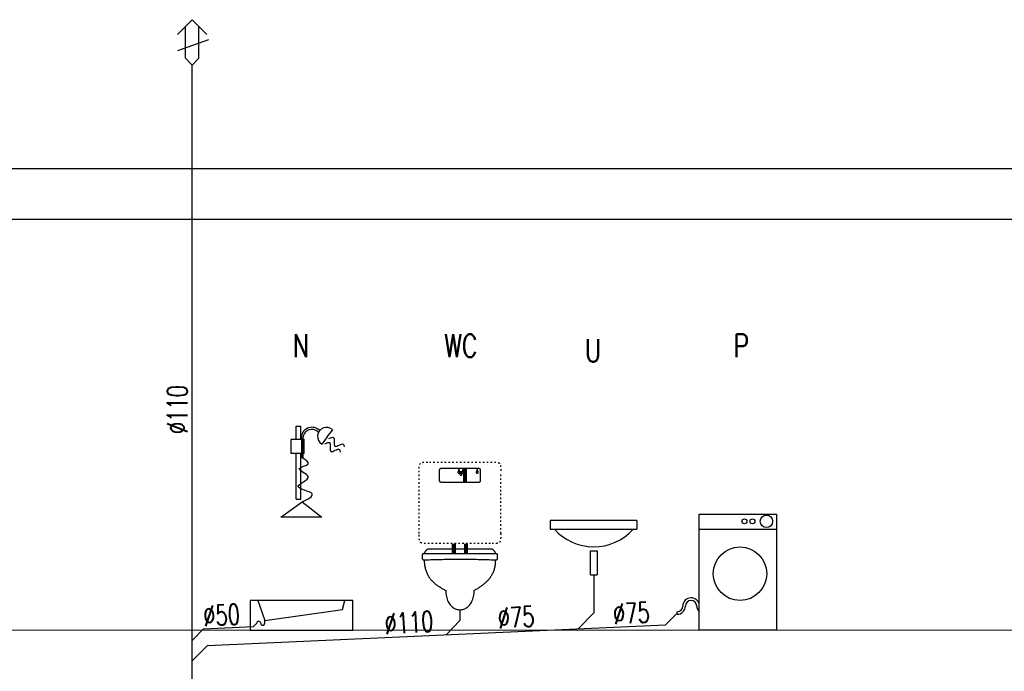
# Model space of a CAD drawing. Extents: x -220312 to -8310, y -91840 to 81907.
# Tile 8 of 128: x -132034 to -124306, y -40060 to -34945. Entities that reach past the tile are written whole.
import ezdxf

# ---------------------------------------------------------------- set-up
doc = ezdxf.new("R2010")
doc.units = 0
doc.header["$MEASUREMENT"] = 0
doc.linetypes.add('ACAD_ISO03W100', pattern=[30, 12, -18])
doc.layers.add('#armatura', color=7, linetype='Continuous')
doc.layers.add('_TABELA', color=7, linetype='Continuous')
for name, color, linetype, lineweight in [('#kan.san', 34, 'Continuous', 30), ('IS_Kanalizacja_sanitarna_grawitacyjna', 34, 'ACAD_ISO03W100', 30), ('Istniejące stropy_Nr_Pióra__5', 7, 'Continuous', 13)]:
    doc.layers.add(name, color=color, linetype=linetype, lineweight=lineweight)
doc.styles.add('ROMANS', font='romans.shx', dxfattribs={"width": 0.85, "height": 0.11})

msp = doc.modelspace()

# ---------------------------------------------------------------- linework, layer by layer
at = {"layer": '#armatura', "color": 3, "linetype": 'Continuous', "ltscale": 0.5}
for p, q in [((-129863.1, -38241.4), (-129863.1, -38135.7)), ((-129863.1, -38135.7), (-129828.4, -38135.7)), ((-129828.4, -38241.4), (-129828.4, -38135.7)), ((-129620.1, -38220.3), (-129577.3, -38164.2)), ((-129801.4, -38241.4), (-129906.7, -38241.4)), ((-129906.7, -38241.4), (-129906.7, -38351.1)), ((-129823.4, -38214.9), (-129823.4, -38384.4)), ((-129810.6, -38237.8), (-129810.6, -38384.4)), ((-129801.4, -38351.1), (-129801.4, -38241.4)), ((-129620.1, -38220.3), (-129662.9, -38276.3)), ((-129801.4, -38351.1), (-129906.7, -38351.1)), ((-129863.1, -38707.6), (-129863.1, -38351.1)), ((-129828.4, -38707.6), (-129828.4, -38351.1)), ((-129810.6, -38384.4), (-129823.4, -38384.4)), ((-129863.1, -38707.6), (-129828.4, -38707.6)), ((-129984.6, -38850.2), (-129818.1, -38730.8)), ((-129818.1, -38730.8), (-129661.7, -38850.2)), ((-129661.7, -38850.2), (-129984.6, -38850.2))]:
    msp.add_line(p, q, dxfattribs=at)
at = {"layer": '#armatura', "color": 3, "ltscale": 0.008}
for p, q in [((-127190.7, -38875.1), (-127871, -38875.1)), ((-127871, -38875.1), (-127871, -38944.8)), ((-127871, -38944.8), (-127190.7, -38944.8)), ((-127190.7, -38875.1), (-127190.7, -38944.8)), ((-127554, -39302), (-127554, -39114.6)), ((-127554, -39114.6), (-127502.5, -39114.6)), ((-127502.5, -39114.6), (-127502.5, -39302)), ((-127554, -39302), (-127502.5, -39302))]:
    msp.add_line(p, q, dxfattribs=at)
at = {"layer": '#armatura', "color": 3}
for p, q in [((-126700.1, -38944.7), (-126095.3, -38944.7)), ((-126874.1, -39612.7), (-126874.1, -39592.3)), ((-130111.2, -39683.1), (-130111.2, -39660.1))]:
    msp.add_line(p, q, dxfattribs=at)
msp.add_lwpolyline([(-126095.3, -39737.5), (-126700.1, -39737.5), (-126700.1, -38825.8), (-126095.3, -38825.8)], close=True, dxfattribs=at)
at = {"layer": '#armatura', "color": 3, "linetype": 'Continuous', "ltscale": 0.5}
for points in [[(-130225.7, -39737.5), (-129420.7, -39737.5), (-129420.7, -39505.2), (-130225.7, -39505.2)], [(-130111.2, -39660.1), (-129501.5, -39575.9), (-129481.3, -39505.2), (-130165, -39505.2)]]:
    msp.add_lwpolyline(points, close=True, dxfattribs=at)
at = {"layer": '#armatura', "color": 3}
for centre, radius in [((-126345.6, -38882.6), 19.6), ((-126283.3, -38882.6), 19.6), ((-126173.4, -38882.6), 48.5), ((-126380.8, -39293.9), 209.9)]:
    msp.add_circle(centre, radius, dxfattribs=at)
at = {"layer": '#armatura', "color": 3, "linetype": 'Continuous', "ltscale": 0.5}
for centre, radius, start, end in [((-129740.6, -38228.1), 83.9, 43.41787, 170.91581), ((-129740.9, -38231.5), 70, 42.07049, 185.16329), ((-129625.5, -38216.1), 70.9, 47.06684, 238.18928)]:
    msp.add_arc(centre, radius, start, end, dxfattribs=at)
at = {"layer": '#armatura', "color": 3, "ltscale": 0.008}
msp.add_arc((-127528.2, -38669.3), 413.7, 221.51789, 318.25744, dxfattribs=at)
at = {"layer": '#armatura', "color": 3}
for centre, radius, start, end in [((-126764.8, -39547.9), 64.8, 3.41258, 180), ((-126874.1, -39547.9), 64.8, 270, 0), ((-126874.1, -39547.9), 44.4, 270, 0), ((-126764.8, -39547.9), 44.4, 0, 180), ((-126655.6, -39545.5), 64.8, 182.12873, 226.6652), ((-130158.1, -39683.1), 15.7, 359.99997, 179.99997), ((-130126.8, -39683.1), 15.7, 179.99997, 359.99997)]:
    msp.add_arc(centre, radius, start, end, dxfattribs=at)
at = {"layer": '#armatura', "color": 3, "linetype": 'Continuous', "ltscale": 0.5}
for points in [[(-129606.9, -38232.7), (-129570.2, -38224.3), (-129560.3, -38293.3), (-129494, -38277.8), (-129488.4, -38299)], [(-129637.9, -38273.6), (-129601.2, -38265.1), (-129591.4, -38334.2), (-129525.1, -38318.7), (-129519.4, -38339.8)], [(-129818.1, -38730.8), (-129739, -38667.5), (-129847.7, -38606.9), (-129769.3, -38531.2), (-129840.1, -38470.6), (-129769.3, -38430.1), (-129817, -38384.4)]]:
    msp.add_spline(points, degree=3, dxfattribs=at)
at = {"layer": '#kan.san', "color": 34, "ltscale": 0.5}
for p, q in [((-127528.2, -39302), (-127527.1, -39601.6)), ((-128578.8, -39577.5), (-128578.8, -39662)), ((-127527.1, -39601.6), (-127647.2, -39725.2)), ((-126874.1, -39602.5), (-126966.1, -39694.6)), ((-130592.7, -39726.7), (-130199.7, -39709)), ((-130558.9, -39856.2), (-126966.1, -39694.6)), ((-130173.8, -39683.1), (-130199.7, -39709)), ((-128578.8, -39662), (-128685.1, -39771.9)), ((-130592.7, -39726.7), (-130680.5, -39817.5)), ((-130680.5, -39977.7), (-130558.9, -39856.2))]:
    msp.add_line(p, q, dxfattribs=at)
at = {"layer": '#kan.san', "color": 3, "lineweight": -3, "ltscale": 0.01, "const_width": 32}
for points in [[(-128538.8, -38465.5), (-128538.8, -38577.5)], [(-128626.8, -39057.5), (-128626.8, -39137.5)], [(-128530.8, -39057.5), (-128530.8, -39137.5)]]:
    msp.add_lwpolyline(points, dxfattribs=at)
at = {"layer": '#kan.san', "color": 3, "linetype": 'ACAD_ISO03W100', "lineweight": -3}
for points, knots in [([(-128898.8, -38497.5), (-128898.8, -38490.9), (-128898.8, -38478.8), (-128898.5, -38462.4), (-128897.5, -38449.1), (-128895.5, -38438.6), (-128891.8, -38430.4), (-128885.8, -38424.4), (-128877.6, -38420.8), (-128867.1, -38418.8), (-128853.9, -38417.8), (-128837.5, -38417.5), (-128825.4, -38417.5), (-128818.8, -38417.5)], [0, 0, 0, 0, 0.01243432, 0.02261803, 0.03080098, 0.03729996, 0.0425926, 0.04742706, 0.0527197, 0.05921868, 0.06740164, 0.07758535, 0.09001967, 0.09001967, 0.09001967, 0.09001967]), ([(-128338.8, -38417.5), (-128332.1, -38417.5), (-128320.1, -38417.5), (-128303.6, -38417.8), (-128290.4, -38418.8), (-128279.9, -38420.8), (-128271.7, -38424.4), (-128265.7, -38430.4), (-128262.1, -38438.6), (-128260, -38449.1), (-128259.1, -38462.4), (-128258.7, -38478.8), (-128258.8, -38490.9), (-128258.8, -38497.5)], [0, 0, 0, 0, 0.01243432, 0.02261803, 0.03080098, 0.03729996, 0.0425926, 0.04742706, 0.0527197, 0.05921868, 0.06740164, 0.07758535, 0.09001967, 0.09001967, 0.09001967, 0.09001967]), ([(-128818.8, -39057.5), (-128825.4, -39057.5), (-128837.5, -39057.5), (-128853.9, -39057.2), (-128867.1, -39056.2), (-128877.6, -39054.2), (-128885.8, -39050.5), (-128891.8, -39044.6), (-128895.5, -39036.3), (-128897.5, -39025.8), (-128898.5, -39012.6), (-128898.8, -38996.2), (-128898.8, -38984.1), (-128898.8, -38977.5)], [0, 0, 0, 0, 0.01243432, 0.02261803, 0.03080098, 0.03729996, 0.0425926, 0.04742706, 0.0527197, 0.05921868, 0.06740164, 0.07758535, 0.09001967, 0.09001967, 0.09001967, 0.09001967]), ([(-128258.8, -38977.5), (-128258.8, -38984.1), (-128258.7, -38996.2), (-128259.1, -39012.6), (-128260, -39025.8), (-128262.1, -39036.3), (-128265.7, -39044.6), (-128271.7, -39050.5), (-128279.9, -39054.2), (-128290.4, -39056.2), (-128303.6, -39057.2), (-128320.1, -39057.5), (-128332.1, -39057.5), (-128338.8, -39057.5)], [0, 0, 0, 0, 0.01243432, 0.02261803, 0.03080098, 0.03729996, 0.0425926, 0.04742706, 0.0527197, 0.05921868, 0.06740164, 0.07758535, 0.09001967, 0.09001967, 0.09001967, 0.09001967]), ([(-128338.8, -39057.5), (-128352.7, -39057.5), (-128379.6, -39057.5), (-128418.9, -39057.5), (-128456.4, -39057.5), (-128493.2, -39057.5), (-128530.4, -39057.5), (-128569, -39057.5), (-128610.1, -39057.5), (-128654.8, -39057.5), (-128704.2, -39057.5), (-128759.4, -39057.5), (-128798.2, -39057.5), (-128818.8, -39057.5)], [0, 0, 0, 0, 0.0261458, 0.0504884, 0.073704, 0.0964688, 0.1194591, 0.1433509, 0.1688204, 0.196544, 0.2271976, 0.2614576, 0.3, 0.3, 0.3, 0.3])]:
    msp.add_open_spline(points, degree=3, knots=knots, dxfattribs=at)
for points in [[(-128818.8, -38417.5), (-128804.2, -38417.5), (-128775.1, -38417.5), (-128731.5, -38417.5), (-128687.8, -38417.5), (-128644.2, -38417.5), (-128600.6, -38417.5), (-128556.9, -38417.5), (-128513.3, -38417.5), (-128469.7, -38417.5), (-128426, -38417.5), (-128382.4, -38417.5), (-128353.3, -38417.5), (-128338.8, -38417.5)], [(-128898.8, -38977.5), (-128898.8, -38962.9), (-128898.8, -38933.9), (-128898.8, -38890.2), (-128898.8, -38846.6), (-128898.8, -38802.9), (-128898.8, -38759.3), (-128898.8, -38715.7), (-128898.8, -38672), (-128898.8, -38628.4), (-128898.8, -38584.8), (-128898.8, -38541.1), (-128898.8, -38512), (-128898.8, -38497.5)], [(-128258.8, -38977.5), (-128258.8, -38962.9), (-128258.8, -38933.9), (-128258.8, -38890.2), (-128258.8, -38846.6), (-128258.8, -38802.9), (-128258.8, -38759.3), (-128258.8, -38715.7), (-128258.8, -38672), (-128258.8, -38628.4), (-128258.8, -38584.8), (-128258.8, -38541.1), (-128258.8, -38512), (-128258.8, -38497.5)]]:
    msp.add_open_spline(points, degree=3, dxfattribs=at)
at = {"layer": '#kan.san', "color": 3, "lineweight": -3, "ltscale": 0.01}
for points, knots in [([(-128738.8, -38497.5), (-128738.8, -38494.8), (-128738.8, -38490), (-128738.6, -38483.4), (-128738.2, -38478.1), (-128737.4, -38473.9), (-128736, -38470.7), (-128733.6, -38468.3), (-128730.3, -38466.8), (-128726.1, -38466), (-128720.8, -38465.6), (-128714.2, -38465.5), (-128709.4, -38465.5), (-128706.8, -38465.5)], [0, 0, 0, 0, 0.00497373, 0.00904721, 0.01232039, 0.01491998, 0.01703704, 0.01897083, 0.02108788, 0.02368747, 0.02696065, 0.03103414, 0.03600787, 0.03600787, 0.03600787, 0.03600787]), ([(-128706.8, -38465.5), (-128698.5, -38465.5), (-128682.9, -38465.5), (-128660.4, -38465.5), (-128639.6, -38465.5), (-128619.8, -38465.5), (-128600.3, -38465.5), (-128580.4, -38465.5), (-128559.4, -38465.5), (-128536.4, -38465.5), (-128510.9, -38465.5), (-128482.1, -38465.5), (-128461.6, -38465.5), (-128450.8, -38465.5)], [0, 0, 0, 0, 0.015447, 0.0293614, 0.0421938, 0.0543952, 0.0664162, 0.0787077, 0.0917205, 0.1059053, 0.121713, 0.1395943, 0.16, 0.16, 0.16, 0.16]), ([(-128586.8, -38473.5), (-128586.8, -38474.2), (-128586.9, -38475.7), (-128587.4, -38477.9), (-128588.2, -38480.1), (-128589.2, -38482.2), (-128590.2, -38484.4), (-128591.3, -38486.6), (-128592.4, -38488.7), (-128593.3, -38490.9), (-128594.1, -38493.1), (-128594.6, -38495.3), (-128594.8, -38496.8), (-128594.8, -38497.5)], [0, 0, 0, 0, 0.0013686, 0.00276912, 0.00421381, 0.00569952, 0.00721335, 0.0087371, 0.01025093, 0.01173665, 0.01318133, 0.01458185, 0.01595045, 0.01595045, 0.01595045, 0.01595045]), ([(-128578.8, -38497.5), (-128578.8, -38496.8), (-128578.9, -38495.3), (-128579.4, -38493.1), (-128580.2, -38490.9), (-128581.2, -38488.7), (-128582.2, -38486.6), (-128583.3, -38484.4), (-128584.4, -38482.2), (-128585.3, -38480.1), (-128586.1, -38477.9), (-128586.6, -38475.7), (-128586.8, -38474.2), (-128586.8, -38473.5)], [0, 0, 0, 0, 0.0013686, 0.00276912, 0.00421381, 0.00569952, 0.00721335, 0.0087371, 0.01025093, 0.01173665, 0.01318133, 0.01458185, 0.01595045, 0.01595045, 0.01595045, 0.01595045]), ([(-128554.8, -38473.5), (-128554.8, -38474.2), (-128554.9, -38475.7), (-128555.4, -38477.9), (-128556.2, -38480.1), (-128557.2, -38482.2), (-128558.2, -38484.4), (-128559.3, -38486.6), (-128560.4, -38488.7), (-128561.3, -38490.9), (-128562.1, -38493.1), (-128562.6, -38495.3), (-128562.8, -38496.8), (-128562.8, -38497.5)], [0, 0, 0, 0, 0.0013686, 0.00276912, 0.00421381, 0.00569952, 0.00721335, 0.0087371, 0.01025093, 0.01173665, 0.01318133, 0.01458185, 0.01595045, 0.01595045, 0.01595045, 0.01595045]), ([(-128546.8, -38497.5), (-128546.8, -38496.8), (-128546.9, -38495.3), (-128547.4, -38493.1), (-128548.2, -38490.9), (-128549.2, -38488.7), (-128550.2, -38486.6), (-128551.3, -38484.4), (-128552.4, -38482.2), (-128553.3, -38480.1), (-128554.1, -38477.9), (-128554.6, -38475.7), (-128554.8, -38474.2), (-128554.8, -38473.5)], [0, 0, 0, 0, 0.0013686, 0.00276912, 0.00421381, 0.00569952, 0.00721335, 0.0087371, 0.01025093, 0.01173665, 0.01318133, 0.01458185, 0.01595045, 0.01595045, 0.01595045, 0.01595045]), ([(-128450.8, -38465.5), (-128448.1, -38465.5), (-128443.3, -38465.5), (-128436.7, -38465.6), (-128431.4, -38466), (-128427.2, -38466.8), (-128423.9, -38468.3), (-128421.5, -38470.7), (-128420.1, -38473.9), (-128419.3, -38478.1), (-128418.9, -38483.4), (-128418.8, -38490), (-128418.8, -38494.8), (-128418.8, -38497.5)], [0, 0, 0, 0, 0.00497373, 0.00904721, 0.01232039, 0.01491998, 0.01703704, 0.01897083, 0.02108788, 0.02368747, 0.02696065, 0.03103414, 0.03600787, 0.03600787, 0.03600787, 0.03600787]), ([(-128442.8, -38473.5), (-128442.8, -38474.2), (-128442.9, -38475.7), (-128443.4, -38477.9), (-128444.2, -38480.1), (-128445.2, -38482.2), (-128446.2, -38484.4), (-128447.3, -38486.6), (-128448.4, -38488.7), (-128449.3, -38490.9), (-128450.1, -38493.1), (-128450.6, -38495.3), (-128450.8, -38496.8), (-128450.8, -38497.5)], [0, 0, 0, 0, 0.0013686, 0.00276912, 0.00421381, 0.00569952, 0.00721335, 0.0087371, 0.01025093, 0.01173665, 0.01318133, 0.01458185, 0.01595045, 0.01595045, 0.01595045, 0.01595045]), ([(-128434.8, -38497.5), (-128434.8, -38496.8), (-128434.9, -38495.3), (-128435.4, -38493.1), (-128436.2, -38490.9), (-128437.2, -38488.7), (-128438.2, -38486.6), (-128439.3, -38484.4), (-128440.4, -38482.2), (-128441.3, -38480.1), (-128442.1, -38477.9), (-128442.6, -38475.7), (-128442.8, -38474.2), (-128442.8, -38473.5)], [0, 0, 0, 0, 0.0013686, 0.00276912, 0.00421381, 0.00569952, 0.00721335, 0.0087371, 0.01025093, 0.01173665, 0.01318133, 0.01458185, 0.01595045, 0.01595045, 0.01595045, 0.01595045]), ([(-128738.8, -38545.5), (-128738.8, -38543.5), (-128738.8, -38539.8), (-128738.8, -38534.7), (-128738.8, -38530.4), (-128738.8, -38526.6), (-128738.8, -38523.2), (-128738.8, -38519.8), (-128738.8, -38516.3), (-128738.8, -38512.6), (-128738.8, -38508.2), (-128738.8, -38503.1), (-128738.8, -38499.5), (-128738.8, -38497.5)], [0, 0, 0, 0, 0.00374155, 0.00687453, 0.00953418, 0.01185575, 0.01397446, 0.01602554, 0.01814425, 0.02046582, 0.02312547, 0.02625845, 0.03, 0.03, 0.03, 0.03]), ([(-128706.8, -38577.5), (-128709.4, -38577.5), (-128714.2, -38577.5), (-128720.8, -38577.4), (-128726.1, -38577), (-128730.3, -38576.2), (-128733.6, -38574.7), (-128736, -38572.3), (-128737.4, -38569), (-128738.2, -38564.8), (-128738.6, -38559.5), (-128738.8, -38553), (-128738.8, -38548.1), (-128738.8, -38545.5)], [0, 0, 0, 0, 0.00497373, 0.00904721, 0.01232039, 0.01491998, 0.01703704, 0.01897083, 0.02108788, 0.02368747, 0.02696065, 0.03103414, 0.03600787, 0.03600787, 0.03600787, 0.03600787]), ([(-128594.8, -38497.5), (-128594.8, -38497.6), (-128594.7, -38497.8), (-128594.7, -38498.3), (-128594.6, -38499), (-128594.4, -38499.9), (-128594, -38501), (-128593.5, -38502.1), (-128592.7, -38503.1), (-128591.7, -38504.1), (-128590.3, -38504.9), (-128588.7, -38505.4), (-128587.4, -38505.5), (-128586.8, -38505.5)], [0, 0, 0, 0, 0.000116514, 0.000436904, 0.000919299, 0.001525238, 0.002221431, 0.002982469, 0.003794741, 0.004661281, 0.005605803, 0.006672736, 0.007921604, 0.007921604, 0.007921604, 0.007921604]), ([(-128586.8, -38505.5), (-128586.1, -38505.5), (-128584.9, -38505.4), (-128583.2, -38504.9), (-128581.8, -38504.1), (-128580.8, -38503.1), (-128580, -38502.1), (-128579.5, -38501), (-128579.1, -38499.9), (-128578.9, -38499), (-128578.8, -38498.3), (-128578.8, -38497.8), (-128578.8, -38497.6), (-128578.8, -38497.5)], [0, 0, 0, 0, 0.001248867, 0.002315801, 0.003260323, 0.004126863, 0.004939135, 0.005700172, 0.006396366, 0.007002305, 0.007484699, 0.007805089, 0.007921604, 0.007921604, 0.007921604, 0.007921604]), ([(-128570.8, -38489.5), (-128570.8, -38490.2), (-128570.9, -38491.7), (-128571.4, -38493.9), (-128572.2, -38496.1), (-128573.2, -38498.2), (-128574.2, -38500.4), (-128575.3, -38502.6), (-128576.4, -38504.7), (-128577.3, -38506.9), (-128578.1, -38509.1), (-128578.6, -38511.3), (-128578.8, -38512.8), (-128578.8, -38513.5)], [0, 0, 0, 0, 0.0013686, 0.00276912, 0.00421381, 0.00569952, 0.00721335, 0.0087371, 0.01025093, 0.01173665, 0.01318133, 0.01458185, 0.01595045, 0.01595045, 0.01595045, 0.01595045]), ([(-128578.8, -38513.5), (-128578.8, -38513.6), (-128578.7, -38513.8), (-128578.7, -38514.3), (-128578.6, -38515), (-128578.4, -38515.9), (-128578, -38517), (-128577.5, -38518.1), (-128576.7, -38519.1), (-128575.7, -38520.1), (-128574.3, -38520.9), (-128572.7, -38521.4), (-128571.4, -38521.5), (-128570.8, -38521.5)], [0, 0, 0, 0, 0.000116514, 0.000436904, 0.000919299, 0.001525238, 0.002221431, 0.002982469, 0.003794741, 0.004661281, 0.005605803, 0.006672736, 0.007921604, 0.007921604, 0.007921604, 0.007921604]), ([(-128562.8, -38513.5), (-128562.8, -38512.8), (-128562.9, -38511.3), (-128563.4, -38509.1), (-128564.2, -38506.9), (-128565.2, -38504.7), (-128566.2, -38502.6), (-128567.3, -38500.4), (-128568.4, -38498.2), (-128569.3, -38496.1), (-128570.1, -38493.9), (-128570.6, -38491.7), (-128570.8, -38490.2), (-128570.8, -38489.5)], [0, 0, 0, 0, 0.0013686, 0.00276912, 0.00421381, 0.00569952, 0.00721335, 0.0087371, 0.01025093, 0.01173665, 0.01318133, 0.01458185, 0.01595045, 0.01595045, 0.01595045, 0.01595045]), ([(-128570.8, -38521.5), (-128570.1, -38521.5), (-128568.9, -38521.4), (-128567.2, -38520.9), (-128565.8, -38520.1), (-128564.8, -38519.1), (-128564, -38518.1), (-128563.5, -38517), (-128563.1, -38515.9), (-128562.9, -38515), (-128562.8, -38514.3), (-128562.8, -38513.8), (-128562.8, -38513.6), (-128562.8, -38513.5)], [0, 0, 0, 0, 0.001248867, 0.002315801, 0.003260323, 0.004126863, 0.004939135, 0.005700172, 0.006396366, 0.007002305, 0.007484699, 0.007805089, 0.007921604, 0.007921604, 0.007921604, 0.007921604]), ([(-128562.8, -38497.5), (-128562.8, -38497.6), (-128562.7, -38497.8), (-128562.7, -38498.3), (-128562.6, -38499), (-128562.4, -38499.9), (-128562, -38501), (-128561.5, -38502.1), (-128560.7, -38503.1), (-128559.7, -38504.1), (-128558.3, -38504.9), (-128556.7, -38505.4), (-128555.4, -38505.5), (-128554.8, -38505.5)], [0, 0, 0, 0, 0.000116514, 0.000436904, 0.000919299, 0.001525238, 0.002221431, 0.002982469, 0.003794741, 0.004661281, 0.005605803, 0.006672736, 0.007921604, 0.007921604, 0.007921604, 0.007921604]), ([(-128554.8, -38505.5), (-128554.1, -38505.5), (-128552.9, -38505.4), (-128551.2, -38504.9), (-128549.8, -38504.1), (-128548.8, -38503.1), (-128548, -38502.1), (-128547.5, -38501), (-128547.1, -38499.9), (-128546.9, -38499), (-128546.8, -38498.3), (-128546.8, -38497.8), (-128546.8, -38497.6), (-128546.8, -38497.5)], [0, 0, 0, 0, 0.001248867, 0.002315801, 0.003260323, 0.004126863, 0.004939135, 0.005700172, 0.006396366, 0.007002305, 0.007484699, 0.007805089, 0.007921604, 0.007921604, 0.007921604, 0.007921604]), ([(-128450.8, -38497.5), (-128450.8, -38497.6), (-128450.7, -38497.8), (-128450.7, -38498.3), (-128450.6, -38499), (-128450.4, -38499.9), (-128450, -38501), (-128449.5, -38502.1), (-128448.7, -38503.1), (-128447.7, -38504.1), (-128446.3, -38504.9), (-128444.7, -38505.4), (-128443.4, -38505.5), (-128442.8, -38505.5)], [0, 0, 0, 0, 0.000116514, 0.000436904, 0.000919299, 0.001525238, 0.002221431, 0.002982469, 0.003794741, 0.004661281, 0.005605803, 0.006672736, 0.007921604, 0.007921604, 0.007921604, 0.007921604]), ([(-128418.8, -38545.5), (-128418.8, -38548.1), (-128418.8, -38553), (-128418.9, -38559.5), (-128419.3, -38564.8), (-128420.1, -38569), (-128421.5, -38572.3), (-128423.9, -38574.7), (-128427.2, -38576.2), (-128431.4, -38577), (-128436.7, -38577.4), (-128443.3, -38577.5), (-128448.1, -38577.5), (-128450.8, -38577.5)], [0, 0, 0, 0, 0.00497373, 0.00904721, 0.01232039, 0.01491998, 0.01703704, 0.01897083, 0.02108788, 0.02368747, 0.02696065, 0.03103414, 0.03600787, 0.03600787, 0.03600787, 0.03600787]), ([(-128442.8, -38505.5), (-128442.1, -38505.5), (-128440.9, -38505.4), (-128439.2, -38504.9), (-128437.8, -38504.1), (-128436.8, -38503.1), (-128436, -38502.1), (-128435.5, -38501), (-128435.1, -38499.9), (-128434.9, -38499), (-128434.8, -38498.3), (-128434.8, -38497.8), (-128434.8, -38497.6), (-128434.8, -38497.5)], [0, 0, 0, 0, 0.001248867, 0.002315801, 0.003260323, 0.004126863, 0.004939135, 0.005700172, 0.006396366, 0.007002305, 0.007484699, 0.007805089, 0.007921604, 0.007921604, 0.007921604, 0.007921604]), ([(-128418.8, -38497.5), (-128418.8, -38499.5), (-128418.8, -38503.1), (-128418.8, -38508.2), (-128418.8, -38512.6), (-128418.8, -38516.3), (-128418.8, -38519.8), (-128418.8, -38523.2), (-128418.8, -38526.6), (-128418.8, -38530.4), (-128418.8, -38534.7), (-128418.8, -38539.8), (-128418.8, -38543.5), (-128418.8, -38545.5)], [0, 0, 0, 0, 0.00374155, 0.00687453, 0.00953418, 0.01185575, 0.01397446, 0.01602554, 0.01814425, 0.02046582, 0.02312547, 0.02625845, 0.03, 0.03, 0.03, 0.03]), ([(-128450.8, -38577.5), (-128460.1, -38577.5), (-128477.3, -38577.5), (-128501.2, -38577.5), (-128521.9, -38577.5), (-128540.5, -38577.5), (-128558.2, -38577.5), (-128576.1, -38577.5), (-128595.3, -38577.5), (-128617.1, -38577.5), (-128642.6, -38577.5), (-128672.9, -38577.5), (-128694.8, -38577.5), (-128706.8, -38577.5)], [0, 0, 0, 0, 0.0174756, 0.0322014, 0.0448986, 0.0562885, 0.0670924, 0.0780316, 0.0898272, 0.1032006, 0.118873, 0.1375657, 0.16, 0.16, 0.16, 0.16]), ([(-128858.8, -39137.5), (-128858, -39135.3), (-128856.5, -39131.2), (-128853.8, -39125.3), (-128850.7, -39119.8), (-128847.4, -39114.9), (-128843.8, -39110.5), (-128840, -39106.6), (-128836, -39103.4), (-128831.8, -39100.8), (-128827.5, -39098.9), (-128823.2, -39097.8), (-128820.2, -39097.5), (-128818.8, -39097.5)], [0, 0, 0, 0, 0.00423186, 0.00830097, 0.01220149, 0.01592844, 0.01947867, 0.02285217, 0.02605368, 0.02909475, 0.03199625, 0.03479091, 0.03752535, 0.03752535, 0.03752535, 0.03752535]), ([(-128818.8, -39097.5), (-128796.7, -39097.5), (-128757.2, -39097.5), (-128703.9, -39097.5), (-128661.4, -39097.5), (-128626.5, -39097.5), (-128596.2, -39097.5), (-128567.2, -39097.5), (-128536.4, -39097.5), (-128500.7, -39097.5), (-128457, -39097.5), (-128402.1, -39097.5), (-128361.5, -39097.5), (-128338.8, -39097.5)], [0, 0, 0, 0, 0.0413599, 0.0740195, 0.0999399, 0.1210819, 0.1394065, 0.1568745, 0.175447, 0.1970849, 0.2237491, 0.2574005, 0.3, 0.3, 0.3, 0.3]), ([(-128338.8, -39097.5), (-128337.3, -39097.5), (-128334.3, -39097.8), (-128330, -39098.9), (-128325.7, -39100.8), (-128321.6, -39103.4), (-128317.6, -39106.6), (-128313.7, -39110.5), (-128310.1, -39114.9), (-128306.8, -39119.8), (-128303.8, -39125.3), (-128301, -39131.2), (-128299.5, -39135.3), (-128298.8, -39137.5)], [0, 0, 0, 0, 0.00273444, 0.00552909, 0.00843059, 0.01147167, 0.01467318, 0.01804667, 0.02159691, 0.02532386, 0.02922438, 0.03329349, 0.03752535, 0.03752535, 0.03752535, 0.03752535]), ([(-128858.8, -39137.5), (-128860.1, -39137.5), (-128862.5, -39137.5), (-128865.8, -39137.6), (-128868.5, -39137.9), (-128870.6, -39138.5), (-128872.3, -39139.7), (-128873.4, -39141.5), (-128874.1, -39143.9), (-128874.5, -39147), (-128874.7, -39151), (-128874.8, -39155.9), (-128874.8, -39159.5), (-128874.8, -39161.5)], [0, 0, 0, 0, 0.00248688, 0.00452447, 0.00616882, 0.00750526, 0.00868128, 0.00991384, 0.01141668, 0.01334144, 0.01579113, 0.01884568, 0.02257596, 0.02257596, 0.02257596, 0.02257596]), ([(-128874.8, -39161.5), (-128874.8, -39162.9), (-128874.8, -39165.5), (-128874.7, -39169.3), (-128874.5, -39172.7), (-128874.1, -39175.7), (-128873.4, -39178.3), (-128872.3, -39180.6), (-128870.7, -39182.4), (-128868.6, -39183.8), (-128865.8, -39184.8), (-128862.5, -39185.4), (-128860.1, -39185.5), (-128858.8, -39185.5)], [0, 0, 0, 0, 0.00260332, 0.00495928, 0.00707154, 0.00895171, 0.01062718, 0.01215261, 0.01362068, 0.01515861, 0.01690281, 0.01897256, 0.0214625, 0.0214625, 0.0214625, 0.0214625]), ([(-128298.8, -39137.5), (-128316.9, -39137.5), (-128352.9, -39137.5), (-128406.8, -39137.5), (-128460.1, -39137.5), (-128512.8, -39137.5), (-128564.8, -39137.5), (-128616, -39137.5), (-128666.4, -39137.5), (-128715.9, -39137.5), (-128764.5, -39137.5), (-128812, -39137.5), (-128843.3, -39137.5), (-128858.8, -39137.5)], [0, 0, 0, 0, 0.0339594, 0.0676258, 0.1009542, 0.1338993, 0.1664162, 0.1984598, 0.229985, 0.2609467, 0.2912998, 0.3209992, 0.35, 0.35, 0.35, 0.35]), ([(-128282.8, -39161.5), (-128282.8, -39159.5), (-128282.8, -39155.9), (-128282.8, -39151), (-128283, -39147), (-128283.4, -39143.9), (-128284.1, -39141.5), (-128285.2, -39139.7), (-128286.9, -39138.5), (-128289.1, -39137.9), (-128291.7, -39137.6), (-128295, -39137.5), (-128297.4, -39137.5), (-128298.8, -39137.5)], [0, 0, 0, 0, 0.00373029, 0.00678483, 0.00923453, 0.01115929, 0.01266213, 0.01389468, 0.0150707, 0.01640714, 0.0180515, 0.02008909, 0.02257596, 0.02257596, 0.02257596, 0.02257596]), ([(-128298.8, -39185.5), (-128297.4, -39185.5), (-128295, -39185.4), (-128291.7, -39184.8), (-128289, -39183.8), (-128286.8, -39182.4), (-128285.3, -39180.6), (-128284.2, -39178.3), (-128283.4, -39175.7), (-128283, -39172.7), (-128282.8, -39169.3), (-128282.8, -39165.5), (-128282.8, -39162.9), (-128282.8, -39161.5)], [0, 0, 0, 0, 0.00248994, 0.00455969, 0.00630389, 0.00784182, 0.00930989, 0.01083532, 0.01251079, 0.01439096, 0.01650323, 0.01885919, 0.0214625, 0.0214625, 0.0214625, 0.0214625]), ([(-128858.8, -39185.5), (-128841.4, -39184.8), (-128806.7, -39183.4), (-128754.9, -39181.9), (-128703.4, -39180.7), (-128652.2, -39179.9), (-128601.2, -39179.5), (-128550.5, -39179.5), (-128499.9, -39179.9), (-128449.5, -39180.7), (-128399.2, -39181.9), (-128349, -39183.4), (-128315.5, -39184.8), (-128298.8, -39185.5)], [0, 0, 0, 0, 0.0326306, 0.0650275, 0.0972149, 0.1292172, 0.1610589, 0.1927644, 0.2243581, 0.2558647, 0.2873085, 0.3187141, 0.350106, 0.350106, 0.350106, 0.350106]), ([(-128858.8, -39185.5), (-128858.8, -39197.2), (-128857.6, -39219.7), (-128852.1, -39251.5), (-128843.2, -39280.1), (-128831.2, -39305.6), (-128816.5, -39328.3), (-128799.4, -39348.6), (-128780.3, -39366.8), (-128759.6, -39383.3), (-128737.6, -39398.3), (-128714.5, -39412.3), (-128698.7, -39421.1), (-128690.8, -39425.5)], [0, 0, 0, 0, 0.022009, 0.0420139, 0.0604947, 0.0779125, 0.0946803, 0.1111371, 0.1275324, 0.1440256, 0.1606965, 0.1775602, 0.1945849, 0.1945849, 0.1945849, 0.1945849]), ([(-128466.8, -39425.5), (-128459.4, -39421.1), (-128444.7, -39412.2), (-128422.7, -39398.2), (-128401.3, -39383.2), (-128380.7, -39366.7), (-128361.3, -39348.6), (-128343.8, -39328.3), (-128328.4, -39305.6), (-128315.6, -39280.1), (-128306, -39251.6), (-128300, -39219.7), (-128298.8, -39197.2), (-128298.8, -39185.5)], [0, 0, 0, 0, 0.0160517, 0.0323232, 0.0487165, 0.0651746, 0.0817004, 0.0983761, 0.11538, 0.1329948, 0.1516015, 0.1716595, 0.193675, 0.193675, 0.193675, 0.193675]), ([(-128690.8, -39425.5), (-128690.8, -39433.9), (-128689.9, -39450.1), (-128686.1, -39473.4), (-128680, -39494.5), (-128671.8, -39513.4), (-128661.9, -39530.1), (-128650.4, -39544.4), (-128637.6, -39556.2), (-128623.8, -39565.6), (-128609.3, -39572.4), (-128594.1, -39576.5), (-128583.9, -39577.5), (-128578.8, -39577.5)], [0, 0, 0, 0, 0.0157588, 0.0304114, 0.0440832, 0.05689, 0.068938, 0.0803261, 0.091148, 0.1014962, 0.1114679, 0.1211705, 0.1307285, 0.1307285, 0.1307285, 0.1307285]), ([(-128578.8, -39577.5), (-128573.7, -39577.5), (-128563.4, -39576.5), (-128548.3, -39572.4), (-128533.7, -39565.6), (-128519.9, -39556.2), (-128507.1, -39544.4), (-128495.7, -39530.1), (-128485.7, -39513.4), (-128477.5, -39494.5), (-128471.4, -39473.4), (-128467.6, -39450.1), (-128466.8, -39433.9), (-128466.8, -39425.5)], [0, 0, 0, 0, 0.009558, 0.0192606, 0.0292323, 0.0395805, 0.0504023, 0.0617905, 0.0738385, 0.0866453, 0.1003171, 0.1149697, 0.1307285, 0.1307285, 0.1307285, 0.1307285])]:
    msp.add_open_spline(points, degree=3, knots=knots, dxfattribs=at)
for p, q in [((-136312.9, -36112.5), (-99700.3, -36112.5)), ((-99700.3, -36512.5), (-136312.9, -36512.5))]:
    msp.add_line(p, q)
at = {"layer": '_TABELA', "color": 3}
for p, q in [((-130796, -35060.2), (-130680.5, -34944.6)), ((-130733.5, -35247.7), (-130733.5, -34997.7)), ((-130564.9, -35060.2), (-130680.5, -34944.6)), ((-130627.4, -35247.7), (-130627.4, -34997.7)), ((-130792.2, -35187.2), (-130549, -35100.8)), ((-130680.5, -35300.7), (-130733.5, -35247.7)), ((-130680.5, -35300.7), (-130627.4, -35247.7))]:
    msp.add_line(p, q, dxfattribs=at)
at = {"layer": 'IS_Kanalizacja_sanitarna_grawitacyjna', "linetype": 'ByBlock'}
msp.add_line((-130680.5, -43149.4), (-130680.5, -35300.7), dxfattribs=at)
at = {"layer": 'Istniejące stropy_Nr_Pióra__5', "linetype": 'Continuous'}
msp.add_line((-99700.3, -39737.5), (-136312.9, -39737.5), dxfattribs=at)

# ---------------------------------------------------------------- texts
at = {"layer": '#armatura', "color": 3, "style": 'ROMANS', "width": 0.75}
for s, p in [('N', (-129890.8, -37594.2)), ('WC', (-128702.1, -37594.2)), ('P', (-126431.1, -37594.2))]:
    msp.add_text(s, height=180, dxfattribs=at).set_placement(p)
at = {"layer": '#armatura', "color": 3, "style": 'ROMANS', "text_generation_flag": 2, "width": 0.75}
msp.add_text('U', height=180, dxfattribs=at).set_placement((-127469.9, -37631.8))
at = {"layer": '#armatura', "color": 3, "style": 'ROMANS', "width": 0.7}
for s, p in [('%%C50', (-130589.1, -39706.8)), ('%%C75', (-128277.1, -39724.3)), ('%%C75', (-127372.9, -39691.9)), ('%%C110', (-129165.8, -39768.6))]:
    msp.add_text(s, height=160, rotation=3.38693, dxfattribs=at).set_placement(p)
at = {"layer": '_TABELA', "color": 3, "style": 'ROMANS', "width": 0.7}
msp.add_text('%%C110  ', height=160, rotation=90, dxfattribs=at).set_placement((-130716, -38197.8))

doc.saveas('drawing.dxf')
